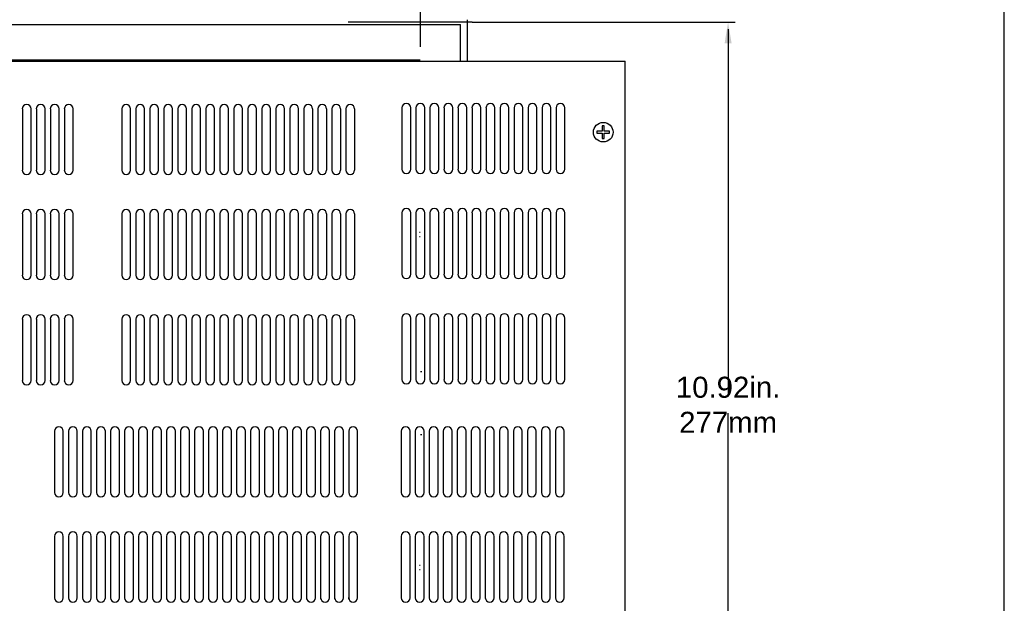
# Model space of a CAD drawing. Extents: x 126 to 180.2, y -64.4 to 9.5.
# Tile 4 of 26: x 138.4 to 152.5, y -57.2 to -48.8. Entities that reach past the tile are written whole.
import ezdxf

# ---------------------------------------------------------------- set-up
doc = ezdxf.new("R2010")
doc.units = 0
doc.header["$LTSCALE"] = 1.87
doc.header["$MEASUREMENT"] = 0
doc.layers.get('0').update_dxf_attribs({"linetype": 'CONTINUOUS'})
doc.layers.add('dim', color=5, linetype='CONTINUOUS')
doc.layers.add('UNIT', color=7, linetype='CONTINUOUS')
doc.styles.add('Arial', font='ARIAL.TTF', dxfattribs={"height": 0.3})

msp = doc.modelspace()

# ---------------------------------------------------------------- linework, layer by layer
at = {"linetype": 'Continuous'}
msp.add_line((152.487, -63.579), (152.487, -41.419), dxfattribs=at)
at = {"color": 7, "linetype": 'Continuous'}
for p, q in [((131.142, -48.901), (144.722, -48.901)), ((144.722, -49.421), (144.722, -48.901)), ((144.822, -49.421), (144.822, -48.831)), ((131.715, -49.404), (144.149, -49.404)), ((144.149, -51.865), (144.137, -51.865)), ((144.137, -51.922), (144.149, -51.922)), ((144.152, -53.851), (144.172, -53.851)), ((144.152, -54.751), (144.172, -54.751)), ((144.137, -56.612), (144.149, -56.612)), ((144.137, -56.675), (144.149, -56.675))]:
    msp.add_line(p, q, dxfattribs=at)
at = {"layer": 'dim'}
for p, q in [((144.151, -49.216), (144.151, -46.348)), ((144.89, -48.867), (143.121, -48.867)), ((144.89, -48.867), (148.644, -48.867)), ((148.544, -48.967), (148.544, -54.205)), ((148.544, -59.682), (148.544, -54.445))]:
    msp.add_line(p, q, dxfattribs=at)
msp.add_solid([(148.494, -49.167), (148.594, -49.167), (148.544, -48.867)], dxfattribs=at)
at = {"layer": 'UNIT', "linetype": 'Continuous'}
for p, q in [((132.85, -49.421), (144.136, -49.421)), ((132.85, -49.421), (147.076, -49.421)), ((147.076, -59.117), (147.076, -49.421)), ((138.468, -50.102), (138.468, -50.977)), ((138.593, -50.977), (138.593, -50.102)), ((138.668, -50.102), (138.668, -50.977)), ((138.793, -50.977), (138.793, -50.102)), ((138.868, -50.102), (138.868, -50.977)), ((138.993, -50.977), (138.993, -50.102)), ((139.068, -50.102), (139.068, -50.977)), ((139.193, -50.977), (139.193, -50.102)), ((139.888, -50.102), (139.888, -50.977)), ((140.013, -50.977), (140.013, -50.102)), ((140.088, -50.102), (140.088, -50.977)), ((140.213, -50.977), (140.213, -50.102)), ((140.288, -50.102), (140.288, -50.977)), ((140.413, -50.977), (140.413, -50.102)), ((140.488, -50.102), (140.488, -50.977)), ((140.613, -50.977), (140.613, -50.102)), ((140.688, -50.102), (140.688, -50.977)), ((140.813, -50.977), (140.813, -50.102)), ((140.888, -50.102), (140.888, -50.977)), ((141.013, -50.977), (141.013, -50.102)), ((141.088, -50.102), (141.088, -50.977)), ((141.213, -50.977), (141.213, -50.102)), ((141.288, -50.102), (141.288, -50.977)), ((141.413, -50.977), (141.413, -50.102)), ((141.488, -50.102), (141.488, -50.977)), ((141.613, -50.977), (141.613, -50.102)), ((141.688, -50.102), (141.688, -50.977)), ((141.813, -50.977), (141.813, -50.102)), ((141.888, -50.102), (141.888, -50.977)), ((142.013, -50.977), (142.013, -50.102)), ((142.088, -50.102), (142.088, -50.977)), ((142.213, -50.977), (142.213, -50.102)), ((142.288, -50.102), (142.288, -50.977)), ((142.413, -50.977), (142.413, -50.102)), ((142.488, -50.102), (142.488, -50.977)), ((142.613, -50.977), (142.613, -50.102)), ((142.688, -50.102), (142.688, -50.977)), ((142.813, -50.977), (142.813, -50.102)), ((142.888, -50.102), (142.888, -50.977)), ((143.013, -50.977), (143.013, -50.102)), ((143.088, -50.102), (143.088, -50.977)), ((143.213, -50.977), (143.213, -50.102)), ((143.888, -50.088), (143.888, -50.963)), ((144.013, -50.963), (144.013, -50.088)), ((144.088, -50.088), (144.088, -50.963)), ((144.213, -50.963), (144.213, -50.088)), ((144.288, -50.088), (144.288, -50.963)), ((144.413, -50.963), (144.413, -50.088)), ((144.488, -50.088), (144.488, -50.963)), ((144.613, -50.963), (144.613, -50.088)), ((144.688, -50.088), (144.688, -50.963)), ((144.813, -50.963), (144.813, -50.088)), ((144.888, -50.088), (144.888, -50.963)), ((145.013, -50.963), (145.013, -50.088)), ((145.088, -50.088), (145.088, -50.963)), ((145.213, -50.963), (145.213, -50.088)), ((145.288, -50.088), (145.288, -50.963)), ((145.413, -50.963), (145.413, -50.088)), ((145.488, -50.088), (145.488, -50.963)), ((145.613, -50.963), (145.613, -50.088)), ((145.688, -50.088), (145.688, -50.963)), ((145.813, -50.963), (145.813, -50.088)), ((145.888, -50.088), (145.888, -50.963)), ((146.013, -50.963), (146.013, -50.088)), ((146.088, -50.088), (146.088, -50.963)), ((146.213, -50.963), (146.213, -50.088)), ((146.746, -50.421), (146.671, -50.421)), ((146.671, -50.421), (146.671, -50.451)), ((146.671, -50.451), (146.746, -50.451)), ((146.746, -50.346), (146.746, -50.421)), ((146.776, -50.346), (146.746, -50.346)), ((146.746, -50.451), (146.746, -50.526)), ((146.776, -50.421), (146.776, -50.346)), ((146.851, -50.421), (146.776, -50.421)), ((146.776, -50.451), (146.851, -50.451)), ((146.776, -50.526), (146.776, -50.451)), ((146.851, -50.451), (146.851, -50.421)), ((146.746, -50.526), (146.776, -50.526)), ((143.888, -51.588), (143.888, -52.463)), ((144.013, -52.463), (144.013, -51.588)), ((144.088, -51.588), (144.088, -52.463)), ((144.213, -52.463), (144.213, -51.588)), ((144.288, -51.588), (144.288, -52.463)), ((144.413, -52.463), (144.413, -51.588)), ((144.488, -51.588), (144.488, -52.463)), ((144.613, -52.463), (144.613, -51.588)), ((144.688, -51.588), (144.688, -52.463)), ((144.813, -52.463), (144.813, -51.588)), ((144.888, -51.588), (144.888, -52.463)), ((145.013, -52.463), (145.013, -51.588)), ((145.088, -51.588), (145.088, -52.463)), ((145.213, -52.463), (145.213, -51.588)), ((145.288, -51.588), (145.288, -52.463)), ((145.413, -52.463), (145.413, -51.588)), ((145.488, -51.588), (145.488, -52.463)), ((145.613, -52.463), (145.613, -51.588)), ((145.688, -51.588), (145.688, -52.463)), ((145.813, -52.463), (145.813, -51.588)), ((145.888, -51.588), (145.888, -52.463)), ((146.013, -52.463), (146.013, -51.588)), ((146.088, -51.588), (146.088, -52.463)), ((146.213, -52.463), (146.213, -51.588)), ((138.468, -51.602), (138.468, -52.477)), ((138.593, -52.477), (138.593, -51.602)), ((138.668, -51.602), (138.668, -52.477)), ((138.793, -52.477), (138.793, -51.602)), ((138.868, -51.602), (138.868, -52.477)), ((138.993, -52.477), (138.993, -51.602)), ((139.068, -51.602), (139.068, -52.477)), ((139.193, -52.477), (139.193, -51.602)), ((139.888, -51.602), (139.888, -52.477)), ((140.013, -52.477), (140.013, -51.602)), ((140.088, -51.602), (140.088, -52.477)), ((140.213, -52.477), (140.213, -51.602)), ((140.288, -51.602), (140.288, -52.477)), ((140.413, -52.477), (140.413, -51.602)), ((140.488, -51.602), (140.488, -52.477)), ((140.613, -52.477), (140.613, -51.602)), ((140.688, -51.602), (140.688, -52.477)), ((140.813, -52.477), (140.813, -51.602)), ((140.888, -51.602), (140.888, -52.477)), ((141.013, -52.477), (141.013, -51.602)), ((141.088, -51.602), (141.088, -52.477)), ((141.213, -52.477), (141.213, -51.602)), ((141.288, -51.602), (141.288, -52.477)), ((141.413, -52.477), (141.413, -51.602)), ((141.488, -51.602), (141.488, -52.477)), ((141.613, -52.477), (141.613, -51.602)), ((141.688, -51.602), (141.688, -52.477)), ((141.813, -52.477), (141.813, -51.602)), ((141.888, -51.602), (141.888, -52.477)), ((142.013, -52.477), (142.013, -51.602)), ((142.088, -51.602), (142.088, -52.477)), ((142.213, -52.477), (142.213, -51.602)), ((142.288, -51.602), (142.288, -52.477)), ((142.413, -52.477), (142.413, -51.602)), ((142.488, -51.602), (142.488, -52.477)), ((142.613, -52.477), (142.613, -51.602)), ((142.688, -51.602), (142.688, -52.477)), ((142.813, -52.477), (142.813, -51.602)), ((142.888, -51.602), (142.888, -52.477)), ((143.013, -52.477), (143.013, -51.602)), ((143.088, -51.602), (143.088, -52.477)), ((143.213, -52.477), (143.213, -51.602)), ((138.468, -53.102), (138.468, -53.977)), ((138.593, -53.977), (138.593, -53.102)), ((138.668, -53.102), (138.668, -53.977)), ((138.793, -53.977), (138.793, -53.102)), ((138.868, -53.102), (138.868, -53.977)), ((138.993, -53.977), (138.993, -53.102)), ((139.068, -53.102), (139.068, -53.977)), ((139.193, -53.977), (139.193, -53.102)), ((139.888, -53.102), (139.888, -53.977)), ((140.013, -53.977), (140.013, -53.102)), ((140.088, -53.102), (140.088, -53.977)), ((140.213, -53.977), (140.213, -53.102)), ((140.288, -53.102), (140.288, -53.977)), ((140.413, -53.977), (140.413, -53.102)), ((140.488, -53.102), (140.488, -53.977)), ((140.613, -53.977), (140.613, -53.102)), ((140.688, -53.102), (140.688, -53.977)), ((140.813, -53.977), (140.813, -53.102)), ((140.888, -53.102), (140.888, -53.977)), ((141.013, -53.977), (141.013, -53.102)), ((141.088, -53.102), (141.088, -53.977)), ((141.213, -53.977), (141.213, -53.102)), ((141.288, -53.102), (141.288, -53.977)), ((141.413, -53.977), (141.413, -53.102)), ((141.488, -53.102), (141.488, -53.977)), ((141.613, -53.977), (141.613, -53.102)), ((141.688, -53.102), (141.688, -53.977)), ((141.813, -53.977), (141.813, -53.102)), ((141.888, -53.102), (141.888, -53.977)), ((142.013, -53.977), (142.013, -53.102)), ((142.088, -53.102), (142.088, -53.977)), ((142.213, -53.977), (142.213, -53.102)), ((142.288, -53.102), (142.288, -53.977)), ((142.413, -53.977), (142.413, -53.102)), ((142.488, -53.102), (142.488, -53.977)), ((142.613, -53.977), (142.613, -53.102)), ((142.688, -53.102), (142.688, -53.977)), ((142.813, -53.977), (142.813, -53.102)), ((142.888, -53.102), (142.888, -53.977)), ((143.013, -53.977), (143.013, -53.102)), ((143.088, -53.102), (143.088, -53.977)), ((143.213, -53.977), (143.213, -53.102)), ((143.888, -53.088), (143.888, -53.963)), ((144.013, -53.963), (144.013, -53.088)), ((144.088, -53.088), (144.088, -53.963)), ((144.213, -53.963), (144.213, -53.088)), ((144.288, -53.088), (144.288, -53.963)), ((144.413, -53.963), (144.413, -53.088)), ((144.488, -53.088), (144.488, -53.963)), ((144.613, -53.963), (144.613, -53.088)), ((144.688, -53.088), (144.688, -53.963)), ((144.813, -53.963), (144.813, -53.088)), ((144.888, -53.088), (144.888, -53.963)), ((145.013, -53.963), (145.013, -53.088)), ((145.088, -53.088), (145.088, -53.963)), ((145.213, -53.963), (145.213, -53.088)), ((145.288, -53.088), (145.288, -53.963)), ((145.413, -53.963), (145.413, -53.088)), ((145.488, -53.088), (145.488, -53.963)), ((145.613, -53.963), (145.613, -53.088)), ((145.688, -53.088), (145.688, -53.963)), ((145.813, -53.963), (145.813, -53.088)), ((145.888, -53.088), (145.888, -53.963)), ((146.013, -53.963), (146.013, -53.088)), ((146.088, -53.088), (146.088, -53.963)), ((146.213, -53.963), (146.213, -53.088)), ((138.927, -54.702), (138.927, -55.577)), ((139.053, -55.577), (139.053, -54.702)), ((139.127, -54.702), (139.127, -55.577)), ((139.253, -55.577), (139.253, -54.702)), ((139.327, -54.702), (139.327, -55.577)), ((139.453, -55.577), (139.453, -54.702)), ((139.527, -54.702), (139.527, -55.577)), ((139.653, -55.577), (139.653, -54.702)), ((139.727, -54.702), (139.727, -55.577)), ((139.853, -55.577), (139.853, -54.702)), ((139.927, -54.702), (139.927, -55.577)), ((140.053, -55.577), (140.053, -54.702)), ((140.127, -54.702), (140.127, -55.577)), ((140.253, -55.577), (140.253, -54.702)), ((140.327, -54.702), (140.327, -55.577)), ((140.453, -55.577), (140.453, -54.702)), ((140.527, -54.702), (140.527, -55.577)), ((140.653, -55.577), (140.653, -54.702)), ((140.727, -54.702), (140.727, -55.577)), ((140.853, -55.577), (140.853, -54.702)), ((140.927, -54.702), (140.927, -55.577)), ((141.053, -55.577), (141.053, -54.702)), ((141.127, -54.702), (141.127, -55.577)), ((141.253, -55.577), (141.253, -54.702)), ((141.327, -54.702), (141.327, -55.577)), ((141.453, -55.577), (141.453, -54.702)), ((141.527, -54.702), (141.527, -55.577)), ((141.653, -55.577), (141.653, -54.702)), ((141.727, -54.702), (141.727, -55.577)), ((141.853, -55.577), (141.853, -54.702)), ((141.927, -54.702), (141.927, -55.577)), ((142.053, -55.577), (142.053, -54.702)), ((142.127, -54.702), (142.127, -55.577)), ((142.253, -55.577), (142.253, -54.702)), ((142.327, -54.702), (142.327, -55.577)), ((142.453, -55.577), (142.453, -54.702)), ((142.527, -54.702), (142.527, -55.577)), ((142.653, -55.577), (142.653, -54.702)), ((142.727, -54.702), (142.727, -55.577)), ((142.853, -55.577), (142.853, -54.702)), ((142.927, -54.702), (142.927, -55.577)), ((143.053, -55.577), (143.053, -54.702)), ((143.127, -54.702), (143.127, -55.577)), ((143.253, -55.577), (143.253, -54.702)), ((143.878, -54.702), (143.878, -55.577)), ((144.004, -55.577), (144.004, -54.702)), ((144.078, -54.702), (144.078, -55.577)), ((144.204, -55.577), (144.204, -54.702)), ((144.278, -54.702), (144.278, -55.577)), ((144.404, -55.577), (144.404, -54.702)), ((144.478, -54.702), (144.478, -55.577)), ((144.604, -55.577), (144.604, -54.702)), ((144.678, -54.702), (144.678, -55.577)), ((144.804, -55.577), (144.804, -54.702)), ((144.878, -54.702), (144.878, -55.577)), ((145.004, -55.577), (145.004, -54.702)), ((145.078, -54.702), (145.078, -55.577)), ((145.204, -55.577), (145.204, -54.702)), ((145.278, -54.702), (145.278, -55.577)), ((145.404, -55.577), (145.404, -54.702)), ((145.478, -54.702), (145.478, -55.577)), ((145.604, -55.577), (145.604, -54.702)), ((145.678, -54.702), (145.678, -55.577)), ((145.804, -55.577), (145.804, -54.702)), ((145.878, -54.702), (145.878, -55.577)), ((146.004, -55.577), (146.004, -54.702)), ((146.078, -54.702), (146.078, -55.577)), ((146.204, -55.577), (146.204, -54.702)), ((138.927, -56.202), (138.927, -57.077)), ((139.053, -57.077), (139.053, -56.202)), ((139.127, -56.202), (139.127, -57.077)), ((139.253, -57.077), (139.253, -56.202)), ((139.327, -56.202), (139.327, -57.077)), ((139.453, -57.077), (139.453, -56.202)), ((139.527, -56.202), (139.527, -57.077)), ((139.653, -57.077), (139.653, -56.202)), ((139.727, -56.202), (139.727, -57.077)), ((139.853, -57.077), (139.853, -56.202)), ((139.927, -56.202), (139.927, -57.077)), ((140.053, -57.077), (140.053, -56.202)), ((140.127, -56.202), (140.127, -57.077)), ((140.253, -57.077), (140.253, -56.202)), ((140.327, -56.202), (140.327, -57.077)), ((140.453, -57.077), (140.453, -56.202)), ((140.527, -56.202), (140.527, -57.077)), ((140.653, -57.077), (140.653, -56.202)), ((140.727, -56.202), (140.727, -57.077)), ((140.853, -57.077), (140.853, -56.202)), ((140.927, -56.202), (140.927, -57.077)), ((141.053, -57.077), (141.053, -56.202)), ((141.127, -56.202), (141.127, -57.077)), ((141.253, -57.077), (141.253, -56.202)), ((141.327, -56.202), (141.327, -57.077)), ((141.453, -57.077), (141.453, -56.202)), ((141.527, -56.202), (141.527, -57.077)), ((141.653, -57.077), (141.653, -56.202)), ((141.727, -56.202), (141.727, -57.077)), ((141.853, -57.077), (141.853, -56.202)), ((141.927, -56.202), (141.927, -57.077)), ((142.053, -57.077), (142.053, -56.202)), ((142.127, -56.202), (142.127, -57.077)), ((142.253, -57.077), (142.253, -56.202)), ((142.327, -56.202), (142.327, -57.077)), ((142.453, -57.077), (142.453, -56.202)), ((142.527, -56.202), (142.527, -57.077)), ((142.653, -57.077), (142.653, -56.202)), ((142.727, -56.202), (142.727, -57.077)), ((142.853, -57.077), (142.853, -56.202)), ((142.927, -56.202), (142.927, -57.077)), ((143.053, -57.077), (143.053, -56.202)), ((143.127, -56.202), (143.127, -57.077)), ((143.253, -57.077), (143.253, -56.202)), ((143.878, -56.202), (143.878, -57.077)), ((144.004, -57.077), (144.004, -56.202)), ((144.078, -56.202), (144.078, -57.077)), ((144.204, -57.077), (144.204, -56.202)), ((144.278, -56.202), (144.278, -57.077)), ((144.404, -57.077), (144.404, -56.202)), ((144.478, -56.202), (144.478, -57.077)), ((144.604, -57.077), (144.604, -56.202)), ((144.678, -56.202), (144.678, -57.077)), ((144.804, -57.077), (144.804, -56.202)), ((144.878, -56.202), (144.878, -57.077)), ((145.004, -57.077), (145.004, -56.202)), ((145.078, -56.202), (145.078, -57.077)), ((145.204, -57.077), (145.204, -56.202)), ((145.278, -56.202), (145.278, -57.077)), ((145.404, -57.077), (145.404, -56.202)), ((145.478, -56.202), (145.478, -57.077)), ((145.604, -57.077), (145.604, -56.202)), ((145.678, -56.202), (145.678, -57.077)), ((145.804, -57.077), (145.804, -56.202)), ((145.878, -56.202), (145.878, -57.077)), ((146.004, -57.077), (146.004, -56.202)), ((146.078, -56.202), (146.078, -57.077)), ((146.204, -57.077), (146.204, -56.202)), ((140.531, -57.096), (140.531, -57.073)), ((140.731, -57.096), (140.731, -57.073)), ((140.931, -57.096), (140.931, -57.073)), ((141.131, -57.096), (141.131, -57.073)), ((141.331, -57.096), (141.331, -57.073)), ((141.531, -57.096), (141.531, -57.073)), ((141.731, -57.096), (141.731, -57.073)), ((141.931, -57.096), (141.931, -57.073)), ((142.131, -57.096), (142.131, -57.073)), ((142.331, -57.096), (142.331, -57.073)), ((142.531, -57.096), (142.531, -57.073)), ((142.731, -57.096), (142.731, -57.073)), ((142.931, -57.096), (142.931, -57.073)), ((143.131, -57.096), (143.131, -57.073))]:
    msp.add_line(p, q, dxfattribs=at)
msp.add_circle((146.761, -50.436), 0.14, dxfattribs=at)
for centre, radius, start, end in [((138.53, -50.102), 0.0625, 0, 180), ((138.73, -50.102), 0.0625, 0, 180), ((138.93, -50.102), 0.0625, 0, 180), ((139.13, -50.102), 0.0625, 0, 180), ((139.95, -50.102), 0.0625, 0, 180), ((140.15, -50.102), 0.0625, 0, 180), ((140.35, -50.102), 0.0625, 0, 180), ((140.55, -50.102), 0.0625, 0, 180), ((140.75, -50.102), 0.0625, 0, 180), ((140.95, -50.102), 0.0625, 0, 180), ((141.15, -50.102), 0.0625, 0, 180), ((141.35, -50.102), 0.0625, 0, 180), ((141.55, -50.102), 0.0625, 0, 180), ((141.75, -50.102), 0.0625, 0, 180), ((141.95, -50.102), 0.0625, 0, 180), ((142.15, -50.102), 0.0625, 0, 180), ((142.35, -50.102), 0.0625, 0, 180), ((142.55, -50.102), 0.0625, 0, 180), ((142.75, -50.102), 0.0625, 0, 180), ((142.95, -50.102), 0.0625, 0, 180), ((143.15, -50.102), 0.0625, 0, 180), ((143.95, -50.088), 0.0625, 0, 180), ((144.15, -50.088), 0.0625, 0, 180), ((144.35, -50.088), 0.0625, 0, 180), ((144.55, -50.088), 0.0625, 0, 180), ((144.75, -50.088), 0.0625, 0, 180), ((144.95, -50.088), 0.0625, 0, 180), ((145.15, -50.088), 0.0625, 0, 180), ((145.35, -50.088), 0.0625, 0, 180), ((145.55, -50.088), 0.0625, 0, 180), ((145.75, -50.088), 0.0625, 0, 180), ((145.95, -50.088), 0.0625, 0, 180), ((146.15, -50.088), 0.0625, 0, 180), ((138.53, -50.977), 0.0625, 180, 0), ((138.73, -50.977), 0.0625, 180, 0), ((138.93, -50.977), 0.0625, 180, 0), ((139.13, -50.977), 0.0625, 180, 0), ((139.95, -50.977), 0.0625, 180, 0), ((140.15, -50.977), 0.0625, 180, 0), ((140.35, -50.977), 0.0625, 180, 0), ((140.55, -50.977), 0.0625, 180, 0), ((140.75, -50.977), 0.0625, 180, 0), ((140.95, -50.977), 0.0625, 180, 0), ((141.15, -50.977), 0.0625, 180, 0), ((141.35, -50.977), 0.0625, 180, 0), ((141.55, -50.977), 0.0625, 180, 0), ((141.75, -50.977), 0.0625, 180, 0), ((141.95, -50.977), 0.0625, 180, 0), ((142.15, -50.977), 0.0625, 180, 0), ((142.35, -50.977), 0.0625, 180, 0), ((142.55, -50.977), 0.0625, 180, 0), ((142.75, -50.977), 0.0625, 180, 0), ((142.95, -50.977), 0.0625, 180, 0), ((143.15, -50.977), 0.0625, 180, 0), ((143.95, -50.963), 0.0625, 180, 0), ((144.15, -50.963), 0.0625, 180, 0), ((144.35, -50.963), 0.0625, 180, 0), ((144.55, -50.963), 0.0625, 180, 0), ((144.75, -50.963), 0.0625, 180, 360), ((144.95, -50.963), 0.0625, 180, 360), ((145.15, -50.963), 0.0625, 180, 0), ((145.35, -50.963), 0.0625, 180, 0), ((145.55, -50.963), 0.0625, 180, 0), ((145.75, -50.963), 0.0625, 180, 0), ((145.95, -50.963), 0.0625, 180, 0), ((146.15, -50.963), 0.0625, 180, 0), ((138.53, -51.602), 0.0625, 0, 180), ((138.73, -51.602), 0.0625, 0, 180), ((138.93, -51.602), 0.0625, 0, 180), ((139.13, -51.602), 0.0625, 0, 180), ((139.95, -51.602), 0.0625, 0, 180), ((140.15, -51.602), 0.0625, 0, 180), ((140.35, -51.602), 0.0625, 0, 180), ((140.55, -51.602), 0.0625, 0, 180), ((140.75, -51.602), 0.0625, 0, 180), ((140.95, -51.602), 0.0625, 0, 180), ((141.15, -51.602), 0.0625, 0, 180), ((141.35, -51.602), 0.0625, 0, 180), ((141.55, -51.602), 0.0625, 0, 180), ((141.75, -51.602), 0.0625, 0, 180), ((141.95, -51.602), 0.0625, 0, 180), ((142.15, -51.602), 0.0625, 0, 180), ((142.35, -51.602), 0.0625, 0, 180), ((142.55, -51.602), 0.0625, 0, 180), ((142.75, -51.602), 0.0625, 0, 180), ((142.95, -51.602), 0.0625, 0, 180), ((143.15, -51.602), 0.0625, 0, 180), ((143.95, -51.588), 0.0625, 0, 180), ((144.15, -51.588), 0.0625, 0, 180), ((144.35, -51.588), 0.0625, 0, 180), ((144.55, -51.588), 0.0625, 0, 180), ((144.75, -51.588), 0.0625, 0, 180), ((144.95, -51.588), 0.0625, 0, 180), ((145.15, -51.588), 0.0625, 0, 180), ((145.35, -51.588), 0.0625, 0, 180), ((145.55, -51.588), 0.0625, 0, 180), ((145.75, -51.588), 0.0625, 0, 180), ((145.95, -51.588), 0.0625, 0, 180), ((146.15, -51.588), 0.0625, 0, 180), ((138.53, -52.477), 0.0625, 180, 0), ((138.73, -52.477), 0.0625, 180, 0), ((138.93, -52.477), 0.0625, 180, 0), ((139.13, -52.477), 0.0625, 180, 0), ((139.95, -52.477), 0.0625, 180, 0), ((140.15, -52.477), 0.0625, 180, 0), ((140.35, -52.477), 0.0625, 180, 0), ((140.55, -52.477), 0.0625, 180, 0), ((140.75, -52.477), 0.0625, 180, 0), ((140.95, -52.477), 0.0625, 180, 0), ((141.15, -52.477), 0.0625, 180, 0), ((141.35, -52.477), 0.0625, 180, 0), ((141.55, -52.477), 0.0625, 180, 0), ((141.75, -52.477), 0.0625, 180, 0), ((141.95, -52.477), 0.0625, 180, 0), ((142.15, -52.477), 0.0625, 180, 0), ((142.35, -52.477), 0.0625, 180, 0), ((142.55, -52.477), 0.0625, 180, 0), ((142.75, -52.477), 0.0625, 180, 0), ((142.95, -52.477), 0.0625, 180, 0), ((143.15, -52.477), 0.0625, 180, 0), ((143.95, -52.463), 0.0625, 180, 0), ((144.15, -52.463), 0.0625, 180, 0), ((144.35, -52.463), 0.0625, 180, 0), ((144.55, -52.463), 0.0625, 180, 0), ((144.75, -52.463), 0.0625, 180, 360), ((144.95, -52.463), 0.0625, 180, 0), ((145.15, -52.463), 0.0625, 180, 0), ((145.35, -52.463), 0.0625, 180, 0), ((145.55, -52.463), 0.0625, 180, 0), ((145.75, -52.463), 0.0625, 180, 0), ((145.95, -52.463), 0.0625, 180, 360), ((146.15, -52.463), 0.0625, 180, 0), ((138.53, -53.102), 0.0625, 0, 180), ((138.73, -53.102), 0.0625, 0, 180), ((138.93, -53.102), 0.0625, 0, 180), ((139.13, -53.102), 0.0625, 0, 180), ((139.95, -53.102), 0.0625, 0, 180), ((140.15, -53.102), 0.0625, 0, 180), ((140.35, -53.102), 0.0625, 0, 180), ((140.55, -53.102), 0.0625, 0, 180), ((140.75, -53.102), 0.0625, 0, 180), ((140.95, -53.102), 0.0625, 0, 180), ((141.15, -53.102), 0.0625, 0, 180), ((141.35, -53.102), 0.0625, 0, 180), ((141.55, -53.102), 0.0625, 0, 180), ((141.75, -53.102), 0.0625, 0, 180), ((141.95, -53.102), 0.0625, 0, 180), ((142.15, -53.102), 0.0625, 0, 180), ((142.35, -53.102), 0.0625, 0, 180), ((142.55, -53.102), 0.0625, 0, 180), ((142.75, -53.102), 0.0625, 0, 180), ((142.95, -53.102), 0.0625, 0, 180), ((143.15, -53.102), 0.0625, 0, 180), ((143.95, -53.088), 0.0625, 0, 180), ((144.15, -53.088), 0.0625, 0, 180), ((144.35, -53.088), 0.0625, 0, 180), ((144.55, -53.088), 0.0625, 0, 180), ((144.75, -53.088), 0.0625, 0, 180), ((144.95, -53.088), 0.0625, 0, 180), ((145.15, -53.088), 0.0625, 0, 180), ((145.35, -53.088), 0.0625, 0, 180), ((145.55, -53.088), 0.0625, 0, 180), ((145.75, -53.088), 0.0625, 0, 180), ((145.95, -53.088), 0.0625, 0, 180), ((146.15, -53.088), 0.0625, 0, 180), ((138.53, -53.977), 0.0625, 180, 0), ((138.73, -53.977), 0.0625, 180, 0), ((138.93, -53.977), 0.0625, 180, 0), ((139.13, -53.977), 0.0625, 180, 0), ((139.95, -53.977), 0.0625, 180, 0), ((140.15, -53.977), 0.0625, 180, 0), ((140.35, -53.977), 0.0625, 180, 0), ((140.55, -53.977), 0.0625, 180, 0), ((140.75, -53.977), 0.0625, 180, 0), ((140.95, -53.977), 0.0625, 180, 0), ((141.15, -53.977), 0.0625, 180, 0), ((141.35, -53.977), 0.0625, 180, 0), ((141.55, -53.977), 0.0625, 180, 0), ((141.75, -53.977), 0.0625, 180, 0), ((141.95, -53.977), 0.0625, 180, 0), ((142.15, -53.977), 0.0625, 180, 0), ((142.35, -53.977), 0.0625, 180, 0), ((142.55, -53.977), 0.0625, 180, 0), ((142.75, -53.977), 0.0625, 180, 0), ((142.95, -53.977), 0.0625, 180, 0), ((143.15, -53.977), 0.0625, 180, 0), ((143.95, -53.963), 0.0625, 180, 0), ((144.15, -53.963), 0.0625, 180, 0), ((144.35, -53.963), 0.0625, 180, 0), ((144.55, -53.963), 0.0625, 180, 0), ((144.75, -53.963), 0.0625, 180, 360), ((144.95, -53.963), 0.0625, 180, 0), ((145.15, -53.963), 0.0625, 180, 0), ((145.35, -53.963), 0.0625, 180, 0), ((145.55, -53.963), 0.0625, 180, 0), ((145.75, -53.963), 0.0625, 180, 0), ((145.95, -53.963), 0.0625, 180, 360), ((146.15, -53.963), 0.0625, 180, 0), ((138.99, -54.702), 0.063, 0, 180), ((139.19, -54.702), 0.063, 0, 180), ((139.39, -54.702), 0.063, 0, 180), ((139.59, -54.702), 0.063, 0, 180), ((139.79, -54.702), 0.063, 0, 180), ((139.99, -54.702), 0.063, 0, 180), ((140.19, -54.702), 0.063, 0, 180), ((140.39, -54.702), 0.063, 0, 180), ((140.59, -54.702), 0.063, 0, 180), ((140.79, -54.702), 0.063, 0, 180), ((140.99, -54.702), 0.063, 0, 180), ((141.19, -54.702), 0.063, 0, 180), ((141.39, -54.702), 0.063, 0, 180), ((141.59, -54.702), 0.063, 0, 180), ((141.79, -54.702), 0.063, 0, 180), ((141.99, -54.702), 0.063, 0, 180), ((142.19, -54.702), 0.063, 0, 180), ((142.39, -54.702), 0.063, 0, 180), ((142.59, -54.702), 0.063, 0, 180), ((142.79, -54.702), 0.063, 0, 180), ((142.99, -54.702), 0.063, 0, 180), ((143.19, -54.702), 0.063, 0, 180), ((143.941, -54.702), 0.063, 0, 180), ((144.141, -54.702), 0.063, 0, 180), ((144.341, -54.702), 0.063, 0, 180), ((144.541, -54.702), 0.063, 0, 180), ((144.741, -54.702), 0.063, 0, 180), ((144.941, -54.702), 0.063, 0, 180), ((145.141, -54.702), 0.063, 0, 180), ((145.341, -54.702), 0.063, 0, 180), ((145.541, -54.702), 0.063, 0, 180), ((145.741, -54.702), 0.063, 0, 180), ((145.941, -54.702), 0.063, 0, 180), ((146.141, -54.702), 0.063, 0, 180), ((138.99, -55.577), 0.063, 180, 0), ((139.19, -55.577), 0.063, 180, 0), ((139.39, -55.577), 0.063, 180, 0), ((139.59, -55.577), 0.063, 180, 0), ((139.79, -55.577), 0.063, 180, 0), ((139.99, -55.577), 0.063, 180, 0), ((140.19, -55.577), 0.063, 180, 0), ((140.39, -55.577), 0.063, 180, 0), ((140.59, -55.577), 0.063, 180, 0), ((140.79, -55.577), 0.063, 180, 0), ((140.99, -55.577), 0.063, 180, 0), ((141.19, -55.577), 0.063, 180, 0), ((141.39, -55.577), 0.063, 180, 0), ((141.59, -55.577), 0.063, 180, 0), ((141.79, -55.577), 0.063, 180, 0), ((141.99, -55.577), 0.063, 180, 0), ((142.19, -55.577), 0.063, 180, 0), ((142.39, -55.577), 0.063, 180, 0), ((142.59, -55.577), 0.063, 180, 0), ((142.79, -55.577), 0.063, 180, 0), ((142.99, -55.577), 0.063, 180, 0), ((143.19, -55.577), 0.063, 180, 0), ((143.941, -55.577), 0.063, 180, 360), ((144.141, -55.577), 0.063, 180, 360), ((144.341, -55.577), 0.063, 180, 360), ((144.541, -55.577), 0.063, 180, 360), ((144.741, -55.577), 0.063, 180, 360), ((144.941, -55.577), 0.063, 180, 360), ((145.141, -55.577), 0.063, 180, 360), ((145.341, -55.577), 0.063, 180, 360), ((145.541, -55.577), 0.063, 180, 360), ((145.741, -55.577), 0.063, 180, 360), ((145.941, -55.577), 0.063, 180, 360), ((146.141, -55.577), 0.063, 180, 360), ((138.99, -56.202), 0.063, 0, 180), ((139.19, -56.202), 0.063, 0, 180), ((139.39, -56.202), 0.063, 0, 180), ((139.59, -56.202), 0.063, 0, 180), ((139.79, -56.202), 0.063, 0, 180), ((139.99, -56.202), 0.063, 0, 180), ((140.19, -56.202), 0.063, 0, 180), ((140.39, -56.202), 0.063, 0, 180), ((140.59, -56.202), 0.063, 0, 180), ((140.79, -56.202), 0.063, 0, 180), ((140.99, -56.202), 0.063, 0, 180), ((141.19, -56.202), 0.063, 0, 180), ((141.39, -56.202), 0.063, 0, 180), ((141.59, -56.202), 0.063, 0, 180), ((141.79, -56.202), 0.063, 0, 180), ((141.99, -56.202), 0.063, 0, 180), ((142.19, -56.202), 0.063, 0, 180), ((142.39, -56.202), 0.063, 0, 180), ((142.59, -56.202), 0.063, 0, 180), ((142.79, -56.202), 0.063, 0, 180), ((142.99, -56.202), 0.063, 0, 180), ((143.19, -56.202), 0.063, 0, 180), ((143.941, -56.202), 0.063, 0, 180), ((144.141, -56.202), 0.063, 0, 180), ((144.341, -56.202), 0.063, 0, 180), ((144.541, -56.202), 0.063, 0, 180), ((144.741, -56.202), 0.063, 0, 180), ((144.941, -56.202), 0.063, 0, 180), ((145.141, -56.202), 0.063, 0, 180), ((145.341, -56.202), 0.063, 0, 180), ((145.541, -56.202), 0.063, 0, 180), ((145.741, -56.202), 0.063, 0, 180), ((145.941, -56.202), 0.063, 0, 180), ((146.141, -56.202), 0.063, 0, 180), ((138.99, -57.077), 0.063, 180, 0), ((139.19, -57.077), 0.063, 180, 0), ((139.39, -57.077), 0.063, 180, 0), ((139.59, -57.077), 0.063, 180, 0), ((139.79, -57.077), 0.063, 180, 0), ((139.99, -57.077), 0.063, 180, 0), ((140.19, -57.077), 0.063, 180, 0), ((140.39, -57.077), 0.063, 180, 0), ((140.59, -57.077), 0.063, 180, 0), ((140.79, -57.077), 0.063, 180, 0), ((140.99, -57.077), 0.063, 180, 0), ((141.19, -57.077), 0.063, 180, 0), ((141.39, -57.077), 0.063, 180, 0), ((141.59, -57.077), 0.063, 180, 0), ((141.79, -57.077), 0.063, 180, 0), ((141.99, -57.077), 0.063, 180, 0), ((142.19, -57.077), 0.063, 180, 0), ((142.39, -57.077), 0.063, 180, 0), ((142.59, -57.077), 0.063, 180, 0), ((142.79, -57.077), 0.063, 180, 0), ((142.99, -57.077), 0.063, 180, 0), ((143.19, -57.077), 0.063, 180, 0), ((143.941, -57.077), 0.063, 180, 360), ((144.141, -57.077), 0.063, 180, 360), ((144.341, -57.077), 0.063, 180, 360), ((144.541, -57.077), 0.063, 180, 360), ((144.741, -57.077), 0.063, 180, 360), ((144.941, -57.077), 0.063, 180, 360), ((145.141, -57.077), 0.063, 180, 360), ((145.341, -57.077), 0.063, 180, 360), ((145.541, -57.077), 0.063, 180, 360), ((145.741, -57.077), 0.063, 180, 360), ((145.941, -57.077), 0.063, 180, 360), ((146.141, -57.077), 0.063, 180, 360)]:
    msp.add_arc(centre, radius, start, end, dxfattribs=at)

# ---------------------------------------------------------------- texts
at = {"layer": 'dim', "insert": (148.544, -54.325), "char_height": 0.3, "attachment_point": 5, "style": 'Arial'}
msp.add_mtext('10.92in.\\P277mm', dxfattribs=at)

doc.saveas('drawing.dxf')
